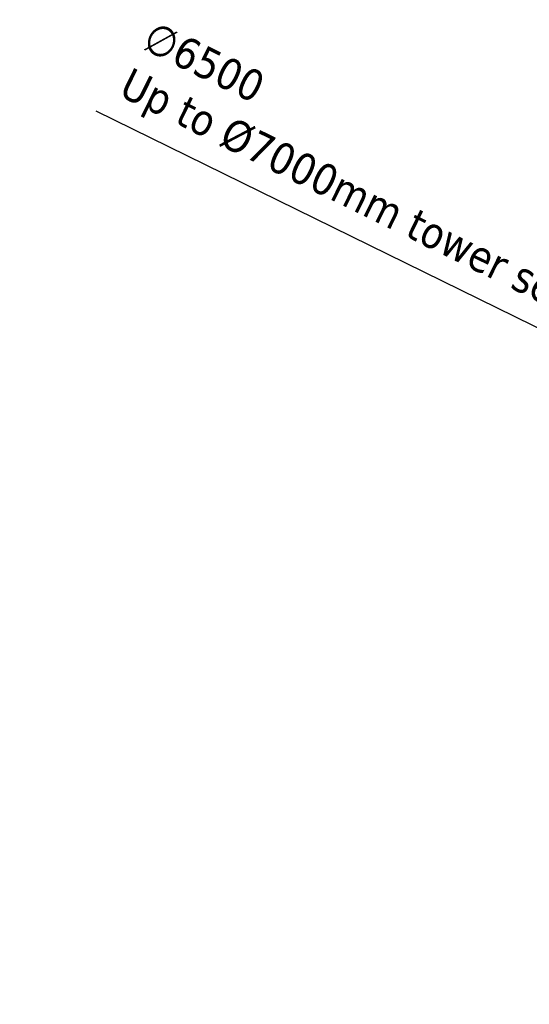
# Model space of a CAD drawing. Header units: millimetres. Extents: x 0 to 63075, y 0 to 44550.
# Tile 21 of 31: x 47545 to 49962, y 25685 to 30354. Entities that reach past the tile are written whole.
import ezdxf

# ---------------------------------------------------------------- set-up
doc = ezdxf.new("R2010")
doc.units = ezdxf.units.MM
doc.header["$LTSCALE"] = 75
doc.layers.add('Dimension (ISO)', color=7, linetype='Continuous', lineweight=25)
doc.styles.add('Note Text (ISO)', font='tahoma.ttf')
doc.dimstyles.new('Default (ISO)', dxfattribs={"dimscale": 75, "dimtxt": 2, "dimasz": 2.5, "dimexe": 3.175, "dimexo": 0, "dimgap": 0.762, "dimtad": 1, "dimrnd": 1e-08, "dimtxsty": 'Note Text (ISO)', "dimcen": 0.09, "dimdle": 10, "dimclrd": 256, "dimclre": 256, "dimclrt": 256, "dimazin": 2, "dimtfac": 1, "dimtmove": 0, "dimatfit": 3, "dimfxl": 1, "dimtolj": 1, "dimtzin": 0, "dimlwd": -1, "dimlwe": -1, "dimarcsym": 0})

# ---------------------------------------------------------------- blocks, each defined once
blk = doc.blocks.new('*D13')
at = {"layer": 'Defpoints', "color": 0, "transparency": 16777216}
for p in [(50698.2, 28550.4), (56532.7, 25685.4)]:
    blk.add_point(p, dxfattribs=at)
at = {"layer": 'Dimension (ISO)', "transparency": 16777216}
for p, q in [((50698.2, 28550.4), (47907.1, 29921)), ((56364.4, 25768), (50866.5, 28467.8))]:
    blk.add_line(p, q, dxfattribs=at)
for points in [[(50880.3, 28495.8), (50852.7, 28439.7), (50698.2, 28550.4)], [(56378.2, 25796.1), (56350.6, 25740), (56532.7, 25685.4)]]:
    blk.add_solid(points, dxfattribs=at)
at = {"layer": 'Dimension (ISO)', "transparency": 16777216, "insert": (48183.5, 30354.4), "char_height": 150, "attachment_point": 1, "rotation": 333.8468, "style": 'Note Text (ISO)'}
blk.add_mtext('\\A1;\\fTahoma|b0|i0;\\H149.0446;∅6500\\P\\fTahoma|b0|i0;\\H149.0446;Up to Ø7000mm tower section', dxfattribs=at)

msp = doc.modelspace()

# ---------------------------------------------------------------- dimensions: what is measured, and where the dimension line sits
at = {"layer": 'Dimension (ISO)'}
dim = msp.add_diameter_dim_2p(p1=(56532.7158, 25685.3981), p2=(50698.1938, 28550.4205), text='\\fTahoma|b0|i0;\\H149.0446;<>\\P\\fTahoma|b0|i0;\\H149.0446;Up to Ø7000mm tower section', dimstyle='Default (ISO)', override={"dimgap": 0.762, "dimdec": 2, "dimlfac": 1, "dimtol": 0, "dimlim": 0, "dimtp": 0, "dimtm": 0, "dimtdec": 2, "dimatfit": 2, "dimtvp": -0.25}, dxfattribs=at)
dim.commit()
dim.dimension.update_dxf_attribs({"geometry": '*D13', "text_midpoint": (49189.69, 29291.1662), "dimtype": 163})

doc.saveas('drawing.dxf')
